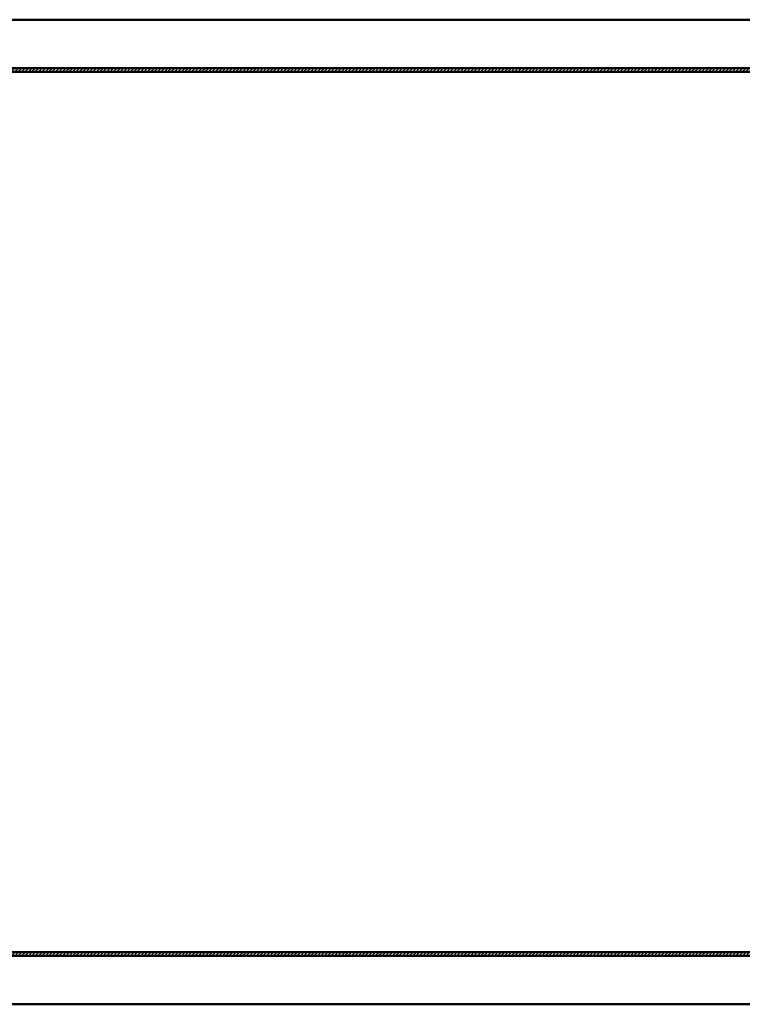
# Model space of a CAD drawing. Header units: millimetres. Extents: x -428974 to 63075, y -12164 to 49045.
# Tile 8 of 131: x -341745 to -305962, y -7625 to 41125. Entities that reach past the tile are written whole.
import ezdxf

# ---------------------------------------------------------------- set-up
doc = ezdxf.new("R2010")
doc.units = ezdxf.units.MM
doc.header["$LTSCALE"] = 75
doc.layers.add('Hatch (ISO)', color=7, linetype='Continuous', lineweight=18)
doc.layers.add('Visible (ISO)', color=7, linetype='Continuous', lineweight=50)

msp = doc.modelspace()

# ---------------------------------------------------------------- hatches: boundary and pattern name
at = {"layer": 'Hatch (ISO)'}
h = msp.add_hatch(dxfattribs=at)
h.set_pattern_fill('ANSI31', color=256, scale=952.5, style=0)
h.set_pattern_definition([(45, (0, 0), (-84.1899, 84.1899), [])])
h.paths.add_polyline_path([(-370897.7426, -5229.8927), (-74377.7426, -5229.8927), (-74377.7426, -5040.104), (-370897.7426, -5040.104)])
h.paths.add_polyline_path([(-74377.7426, 38729.6676), (-370897.7426, 38729.6676), (-370897.7426, 38539.8789), (-74377.7426, 38539.8789)])

# ---------------------------------------------------------------- linework, layer by layer
at = {"layer": 'Visible (ISO)'}
for p, q in [((-370897.7426, 41124.8874), (-74377.7426, 41124.8874)), ((-74377.7426, 38729.6676), (-370897.7426, 38729.6676)), ((-370897.7426, 38539.8789), (-74377.7426, 38539.8789)), ((-74377.7426, -5040.104), (-370897.7426, -5040.104)), ((-370897.7426, -5229.8927), (-74377.7426, -5229.8927)), ((-370897.7426, -7625.1126), (-74377.7426, -7625.1126))]:
    msp.add_line(p, q, dxfattribs=at)

doc.saveas('drawing.dxf')
